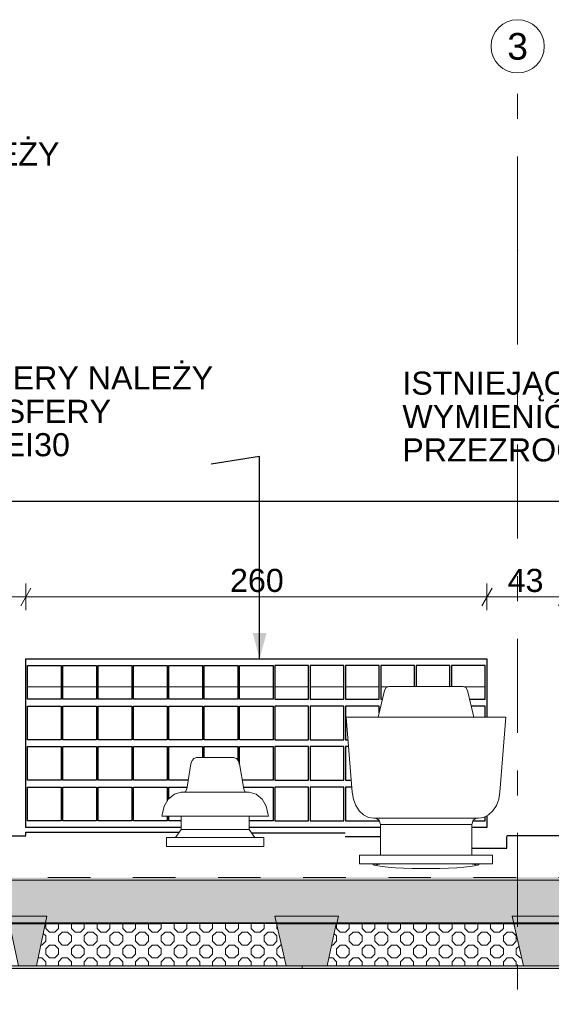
# Model space of a CAD drawing. Header units: centimetres. Extents: x -396 to 14490, y -515 to 1122.
# Tile 70 of 73: x 12747 to 13047, y 497 to 1052. Entities that reach past the tile are written whole.
import ezdxf
from ezdxf.enums import TextEntityAlignment as Align

# ---------------------------------------------------------------- set-up
doc = ezdxf.new("R2010")
doc.units = ezdxf.units.CM
doc.header["$MEASUREMENT"] = 0
for name, pattern in [('Przerywana (2)', [48, 24, -24]), ('Przerywana podwójnie', [109.361107, 52.916665, -21.166666, 14.111111, -21.166666]), ('Wipeout_Contour', [100, 0, -100])]:
    doc.linetypes.add(name, pattern=pattern)
for name, color, linetype, lineweight in [('0_Nr_pióra__11', 7, 'Continuous', 0), ('0_Nr_pióra__13', 7, 'Continuous', 25), ('280-A Dachy Powłoki_Nr_pióra__29', 7, 'Continuous', 20), ('280-A Dachy Powłoki_Nr_pióra__69', 7, 'Continuous', 20), ('299-A Wymiary Opisy_Nr_pióra__11', 7, 'Continuous', 0), ('410-K Osie główne_Nr_pióra__11', 7, 'Continuous', 0), ('410-K Osie główne_Nr_pióra__7', 7, 'Continuous', 20), ('420-K Ściany_Nr_pióra__13', 7, 'Continuous', 25), ('450-K Belki nośne_Nr_pióra__2', 7, 'Continuous', 20), ('450-K Belki_Nr_pióra__13', 7, 'Continuous', 25), ('460 - Stropy_Nr_pióra__12', 7, 'Continuous', 13), ('520-I Went_Klim_Nr_pióra__12', 7, 'Continuous', 13), ('Nowe_199-Z Wymiary i opisy_Nr_pióra__135', 5, 'Continuous', 20), ('Nowe_420 - Wełna mineralna_Nr_pióra__135', 5, 'Continuous', 0), ('Nowe_Okna Archicada_Nr_pióra__135', 5, 'Continuous', 20), ('Rozbiórka_Okna Archicada_Nr_pióra__13', 7, 'Continuous', 25)]:
    doc.layers.add(name, color=color, linetype=linetype, lineweight=lineweight)
for name, color, linetype in [('280-A Dachy Powłoki', 7, 'Continuous'), ('299-A Wymiary Opisy', 7, 'Continuous'), ('410-K Osie główne', 7, 'Continuous'), ('420-K Ściany', 7, 'Continuous'), ('450-K Belki', 7, 'Continuous'), ('450-K Belki nośne', 7, 'Continuous'), ('460 - Stropy', 7, 'Continuous'), ('520-I Went_Klim', 7, 'Continuous'), ('Nowe_420 - Wełna mineralna', 7, 'Continuous'), ('Nowe_Okna Archicada', 7, 'Continuous'), ('Rozbiórka_Okna Archicada', 7, 'Continuous')]:
    doc.layers.add(name, color=color, linetype=linetype)
doc.layers.add('280-A Dachy Powłoki_Nr_pióra__49', color=7, linetype='Continuous', lineweight=20, true_color=0xcfd8da)
doc.layers.add('280-A Dachy Powłoki_Nr_pióra__92', color=7, linetype='Continuous', lineweight=20, true_color=0xdfdfdf)
doc.styles.add('STYL_AUTOMATYCZNY_1', font='arial.ttf')
doc.styles.add('STYL_AUTOMATYCZNY_2', font='arial.ttf')
doc.dimstyles.new('STYL_AUTOMATYCZNY__1', dxfattribs={"dimtxt": 13, "dimasz": 7.6, "dimexe": 0.18, "dimexo": 0.0625, "dimgap": 0, "dimtad": 1, "dimtih": 1, "dimtoh": 1, "dimdec": 0, "dimzin": 0, "dimdsep": 46, "dimtxsty": 'STYL_AUTOMATYCZNY_1', "dimblk": 'ARROWHEAD_2', "dimblk1": 'ARROWHEAD_2', "dimblk2": 'ARROWHEAD_2', "dimcen": 0.09, "dimclrd": 7, "dimclre": 7, "dimclrt": 7, "dimadec": 0, "dimazin": 0, "dimtfac": 1, "dimtdec": 4, "dimtmove": 0, "dimatfit": 3, "dimfxl": 0, "dimtolj": 1, "dimtzin": 0, "dimarcsym": 0})
doc.dimstyles.new('STYL_AUTOMATYCZNY__2', dxfattribs={"dimtxt": 13, "dimasz": 7.6, "dimexe": 0.18, "dimexo": 0.0625, "dimgap": 0, "dimtad": 1, "dimdec": 0, "dimzin": 0, "dimdsep": 46, "dimtxsty": 'STYL_AUTOMATYCZNY_1', "dimblk": 'ARROWHEAD_2', "dimblk1": 'ARROWHEAD_2', "dimblk2": 'ARROWHEAD_2', "dimcen": 0.09, "dimclrd": 7, "dimclre": 7, "dimclrt": 7, "dimadec": 0, "dimazin": 0, "dimtfac": 1, "dimtdec": 4, "dimtmove": 0, "dimatfit": 3, "dimfxl": 0, "dimtolj": 1, "dimtzin": 0, "dimarcsym": 0})
doc.dimstyles.new('STYL_AUTOMATYCZNY__3', dxfattribs={"dimtxt": 0.18, "dimasz": 14.592, "dimexe": 0.18, "dimexo": 0.0625, "dimgap": 0, "dimtad": 0, "dimtih": 1, "dimtoh": 1, "dimdec": 4, "dimzin": 0, "dimdsep": 46, "dimcen": 0.09, "dimadec": 0, "dimazin": 0, "dimtfac": 1, "dimtdec": 4, "dimtmove": 0, "dimatfit": 3, "dimldrblk": 'ARROWHEAD_5', "dimfxl": 0, "dimtolj": 1, "dimtzin": 0, "dimarcsym": 0})

# ---------------------------------------------------------------- blocks, each defined once
blk = doc.blocks.new('ElemPrzekroju_120_2', base_point=(13661.33, 21.87))
at = {"layer": '450-K Belki nośne', "linetype": 'Continuous', "lineweight": 0, "true_color": 0x000000}
blk.add_hatch(color=18, dxfattribs=at).paths.add_polyline_path([(12740.13, 547.01), (12746.13, 518.9), (12756.13, 518.9), (12762.13, 547)])
at = {"layer": '450-K Belki nośne_Nr_pióra__2', "color": 7, "linetype": 'Continuous', "lineweight": 20}
for p, q in [((12740.13, 547.01), (12746.13, 518.9)), ((12740.13, 547.01), (12762.13, 547)), ((12762.13, 547), (12756.13, 518.9)), ((12746.13, 518.9), (12756.13, 518.9))]:
    blk.add_line(p, q, dxfattribs=at)
blk = doc.blocks.new('ElemPrzekroju_123_2', base_point=(13661.33, 21.87))
at = {"layer": '450-K Belki nośne', "linetype": 'Continuous', "lineweight": 0, "true_color": 0x000000}
blk.add_hatch(color=18, dxfattribs=at).paths.add_polyline_path([(13060.41, 547), (13024.41, 547.01), (13030.91, 518.9), (13053.91, 518.9)])
at = {"layer": '450-K Belki nośne_Nr_pióra__2', "color": 7, "linetype": 'Continuous', "lineweight": 20}
for p, q in [((13024.41, 547.01), (13030.91, 518.9)), ((13024.41, 547.01), (13060.41, 547)), ((13060.41, 547), (13053.91, 518.9)), ((13030.91, 518.9), (13053.91, 518.9))]:
    blk.add_line(p, q, dxfattribs=at)
blk = doc.blocks.new('ElemPrzekroju_132_2', base_point=(13661.33, 21.87))
at = {"layer": '450-K Belki nośne', "linetype": 'Continuous', "lineweight": 0, "true_color": 0x000000}
blk.add_hatch(color=18, dxfattribs=at).paths.add_polyline_path([(12897.08, 518.9), (12920.08, 518.9), (12926.58, 547), (12890.58, 547.01)])
at = {"layer": '450-K Belki nośne_Nr_pióra__2', "color": 7, "linetype": 'Continuous', "lineweight": 20}
for p, q in [((12890.58, 547.01), (12897.08, 518.9)), ((12890.58, 547.01), (12926.58, 547)), ((12926.58, 547), (12920.08, 518.9)), ((12897.08, 518.9), (12920.08, 518.9))]:
    blk.add_line(p, q, dxfattribs=at)
blk = doc.blocks.new('ElemPrzekroju_141_2', base_point=(13661.33, 21.87))
at = {"layer": '280-A Dachy Powłoki', "linetype": 'Continuous', "lineweight": 0, "true_color": 0x000000}
for points in [[(10655.13, 568.46), (10655.13, 566.96), (13601.85, 567.28), (13601.85, 568.79)], [(10655.13, 542.87), (10786.52, 542.88), (10785.64, 547.01), (10807.64, 547), (10806.76, 542.88), (10937.42, 542.9), (10936.54, 547.01), (10958.54, 547), (10957.66, 542.9), (11087.4, 542.91), (11086.53, 547.01), (11108.53, 547), (11107.65, 542.92), (11239.85, 542.93), (11238.98, 547.01), (11260.98, 547), (11260.11, 542.93), (11388.64, 542.95), (11387.78, 547.01), (11409.78, 547), (11408.91, 542.95), (11536.11, 542.96), (11535.25, 547.01), (11557.25, 547), (11556.38, 542.97), (11688.94, 542.98), (11688.08, 547.01), (11710.08, 547), (11709.22, 542.98), (11837.84, 543), (11836.99, 547.01), (11858.99, 547), (11858.13, 543), (11988.54, 543.01), (11987.69, 547.01), (12009.69, 547), (12008.84, 543.02), (12146.24, 543.03), (12145.39, 547.01), (12167.39, 547), (12166.54, 543.03), (12303.71, 543.05), (12302.86, 547.01), (12324.86, 547), (12324.02, 543.05), (12422.82, 543.06), (12421.91, 547.01), (12457.91, 547), (12457, 543.06), (12590.12, 543.08), (12589.28, 547.01), (12611.28, 547), (12610.44, 543.08), (12740.97, 543.1), (12740.13, 547.01), (12762.13, 547), (12761.3, 543.1), (12891.48, 543.11), (12890.58, 547.01), (12926.58, 547), (12925.68, 543.12), (13025.3, 543.13), (13024.41, 547.01), (13060.41, 547), (13059.51, 543.13), (13192, 543.15), (13191.18, 547.01), (13213.18, 547), (13212.35, 543.15), (13342.54, 543.16), (13341.72, 547.01), (13363.72, 547), (13362.9, 543.16), (13492.58, 543.18), (13491.76, 547.01), (13513.76, 547), (13512.94, 543.18), (13601.85, 543.19), (13601.85, 567.28), (10655.13, 566.96)], [(12761.3, 543.1), (12761.19, 542.6), (12891.6, 542.61), (12891.48, 543.11)], [(12925.57, 542.61), (13025.42, 542.63), (13025.3, 543.13), (12925.68, 543.12)]]:
    blk.add_hatch(color=18, dxfattribs=at).paths.add_polyline_path(points)
at = {"layer": '280-A Dachy Powłoki_Nr_pióra__29', "color": 7, "linetype": 'Przerywana (2)', "lineweight": 20}
blk.add_line((13602.62, 568.79), (10653.68, 568.46), dxfattribs=at)
at = {"layer": '280-A Dachy Powłoki_Nr_pióra__29', "color": 7, "linetype": 'Continuous', "lineweight": 20}
blk.add_line((13602.63, 543.19), (10653.68, 542.87), dxfattribs=at)
at = {"layer": '280-A Dachy Powłoki_Nr_pióra__49', "color": 254, "linetype": 'Continuous', "lineweight": 20, "true_color": 0xcfd8da}
blk.add_line((13602.63, 542.69), (10653.68, 542.36), dxfattribs=at)
at = {"layer": '280-A Dachy Powłoki_Nr_pióra__69', "color": 7, "linetype": 'Continuous', "lineweight": 20}
blk.add_line((13602.62, 567.28), (10653.68, 566.96), dxfattribs=at)
blk = doc.blocks.new('ElemPrzekroju_155_2', base_point=(13661.33, 21.87))
at = {"layer": '520-I Went_Klim_Nr_pióra__12', "color": 7, "linetype": 'Continuous', "lineweight": 13}
for p, q in [((12952.51, 673.96), (12948.92, 659.08)), ((12953.44, 675.69), (12952.51, 673.96)), ((12954.95, 676.35), (12953.44, 675.69)), ((12954.95, 676.35), (12955.67, 676.35)), ((12955.67, 676.35), (12957.76, 676.35)), ((12957.76, 676.35), (12961.09, 676.35)), ((12961.09, 676.35), (12965.43, 676.35)), ((12965.43, 676.35), (12970.49, 676.35)), ((12970.49, 676.35), (12975.92, 676.35)), ((12975.92, 676.35), (12981.34, 676.35)), ((12981.34, 676.35), (12986.4, 676.35)), ((12986.4, 676.35), (12990.74, 676.35)), ((12990.74, 676.35), (12994.07, 676.35)), ((12994.07, 676.35), (12996.17, 676.35)), ((12996.17, 676.35), (12996.88, 676.35)), ((12996.88, 676.35), (12998.39, 675.69)), ((12998.39, 675.69), (12999.33, 673.96)), ((12999.33, 673.96), (13002.92, 659.08)), ((12930.92, 659.08), (12932.45, 659.08)), ((12930.92, 659.08), (12934.26, 616.76)), ((12932.45, 659.08), (12936.95, 659.08)), ((12936.95, 659.08), (12944.1, 659.08)), ((12944.1, 659.08), (12953.42, 659.08)), ((12953.42, 659.08), (12964.27, 659.08)), ((12964.27, 659.08), (12975.92, 659.08)), ((12975.92, 659.08), (12987.56, 659.08)), ((12987.56, 659.08), (12998.42, 659.08)), ((12998.42, 659.08), (13007.74, 659.08)), ((13007.74, 659.08), (13014.89, 659.08)), ((13014.89, 659.08), (13019.38, 659.08)), ((13020.92, 659.08), (13017.58, 616.76)), ((13019.38, 659.08), (13020.92, 659.08)), ((12934.26, 616.76), (12934.93, 612.86)), ((13017.58, 616.76), (13016.9, 612.86)), ((12934.93, 612.86), (12936.28, 609.31)), ((13016.9, 612.86), (13015.55, 609.31)), ((12936.28, 609.31), (12938.23, 606.29)), ((12938.23, 606.29), (12940.68, 603.99)), ((13013.6, 606.29), (13011.16, 603.99)), ((13015.55, 609.31), (13013.6, 606.29)), ((12940.68, 603.99), (12943.45, 602.57)), ((12943.45, 602.57), (12946.4, 602.08)), ((12946.4, 602.08), (12947.41, 602.08)), ((12947.41, 602.08), (12950.36, 602.08)), ((12947.63, 602.08), (12949.45, 601.07)), ((12949.45, 601.07), (12950.2, 598.62)), ((12950.36, 602.08), (12955.05, 602.08)), ((12955.05, 602.08), (12961.16, 602.08)), ((12961.16, 602.08), (12968.28, 602.08)), ((12968.28, 602.08), (12975.92, 602.08)), ((12975.92, 602.08), (12983.55, 602.08)), ((12983.55, 602.08), (12990.67, 602.08)), ((12990.67, 602.08), (12996.78, 602.08)), ((12996.78, 602.08), (13001.47, 602.08)), ((13001.47, 602.08), (13004.42, 602.08)), ((13002.38, 601.07), (13001.63, 598.62)), ((13004.2, 602.08), (13002.38, 601.07)), ((13004.42, 602.08), (13005.43, 602.08)), ((13008.38, 602.57), (13005.43, 602.08)), ((13011.16, 603.99), (13008.38, 602.57)), ((12950.2, 581.35), (12950.2, 598.62)), ((12950.2, 598.62), (12951.08, 598.62)), ((12951.08, 598.62), (12953.65, 598.62)), ((12953.65, 598.62), (12957.73, 598.62)), ((12957.73, 598.62), (12963.06, 598.62)), ((12963.06, 598.62), (12969.26, 598.62)), ((12969.26, 598.62), (12975.92, 598.62)), ((12975.92, 598.62), (12982.57, 598.62)), ((12982.57, 598.62), (12988.77, 598.62)), ((12988.77, 598.62), (12994.1, 598.62)), ((12994.1, 598.62), (12998.19, 598.62)), ((12998.19, 598.62), (13000.75, 598.62)), ((13000.75, 598.62), (13001.63, 598.62)), ((13001.63, 581.35), (13001.63, 598.62)), ((12938.42, 581.35), (13013.42, 581.35)), ((12938.42, 576.35), (12938.42, 581.35)), ((13013.42, 576.35), (13013.42, 581.35)), ((12938.42, 576.35), (13013.42, 576.35))]:
    blk.add_line(p, q, dxfattribs=at)
blk = doc.blocks.new('ElemPrzekroju_168_2', base_point=(13661.33, 21.87))
at = {"layer": '280-A Dachy Powłoki_Nr_pióra__92', "color": 254, "linetype": 'Continuous', "lineweight": 20, "true_color": 0xdfdfdf}
for p, q in [((12770.12, 676.19), (12751.13, 676.19)), ((12790.05, 676.19), (12771.06, 676.19)), ((12809.98, 676.19), (12790.99, 676.19)), ((12829.91, 676.19), (12810.92, 676.19)), ((12849.84, 676.19), (12830.85, 676.19)), ((12869.76, 676.19), (12850.78, 676.19)), ((12889.69, 676.19), (12870.7, 676.19)), ((12909.62, 676.19), (12890.63, 676.19)), ((12929.55, 676.19), (12910.56, 676.19)), ((12949.48, 676.19), (12930.49, 676.19)), ((12954.59, 676.19), (12950.42, 676.19)), ((13009.26, 676.19), (12997.25, 676.19))]:
    blk.add_line(p, q, dxfattribs=at)
blk = doc.blocks.new('ElemPrzekroju_169_2', base_point=(13661.33, 21.87))
at = {"layer": '420-K Ściany_Nr_pióra__13', "color": 7, "linetype": 'Continuous', "lineweight": 25}
blk.add_line((13345.55, 780.54), (12142.56, 780.54), dxfattribs=at)
blk = doc.blocks.new('ElemPrzekroju_179_2', base_point=(13661.33, 21.87))
at = {"layer": '520-I Went_Klim_Nr_pióra__12', "color": 7, "linetype": 'Continuous', "lineweight": 13}
for p, q in [((12843.3, 632.73), (12840.91, 618.47)), ((12843.97, 634.59), (12843.3, 632.73)), ((12845.02, 635.74), (12843.97, 634.59)), ((12846.49, 636.22), (12845.02, 635.74)), ((12846.49, 636.22), (12846.85, 636.22)), ((12846.85, 636.22), (12847.9, 636.22)), ((12847.9, 636.22), (12849.56, 636.22)), ((12849.56, 636.22), (12851.73, 636.22)), ((12851.73, 636.22), (12854.26, 636.22)), ((12854.26, 636.22), (12856.98, 636.22)), ((12856.98, 636.22), (12859.69, 636.22)), ((12859.69, 636.22), (12862.22, 636.22)), ((12862.22, 636.22), (12864.39, 636.22)), ((12864.39, 636.22), (12866.06, 636.22)), ((12866.06, 636.22), (12867.11, 636.22)), ((12867.11, 636.22), (12867.47, 636.22)), ((12867.47, 636.22), (12868.93, 635.74)), ((12868.93, 635.74), (12869.99, 634.59)), ((12869.99, 634.59), (12870.65, 632.73)), ((12870.65, 632.73), (12873.05, 618.47)), ((12833.96, 615.72), (12830.55, 612.85)), ((12837.89, 616.72), (12833.96, 615.72)), ((12837.89, 616.72), (12838.54, 616.72)), ((12838.54, 616.72), (12840.45, 616.72)), ((12840.33, 617.21), (12839.31, 616.72)), ((12840.91, 618.47), (12840.33, 617.21)), ((12840.45, 616.72), (12843.48, 616.72)), ((12843.48, 616.72), (12847.43, 616.72)), ((12847.43, 616.72), (12852.04, 616.72)), ((12852.04, 616.72), (12856.98, 616.72)), ((12856.98, 616.72), (12861.92, 616.72)), ((12861.92, 616.72), (12866.52, 616.72)), ((12866.52, 616.72), (12870.48, 616.72)), ((12870.48, 616.72), (12873.51, 616.72)), ((12873.05, 618.47), (12873.62, 617.21)), ((12873.51, 616.72), (12875.42, 616.72)), ((12873.62, 617.21), (12874.64, 616.72)), ((12875.42, 616.72), (12876.07, 616.72)), ((12876.07, 616.72), (12880, 615.72)), ((12880, 615.72), (12883.41, 612.85)), ((12830.55, 612.85), (12828.24, 608.82)), ((12883.41, 612.85), (12885.71, 608.82)), ((12828.24, 608.82), (12827.05, 603.97)), ((12885.71, 608.82), (12886.91, 603.97)), ((12827.05, 603.97), (12826.98, 603.22)), ((12826.98, 603.22), (12828, 603.22)), ((12828, 603.22), (12831, 603.22)), ((12831, 603.22), (12835.77, 603.22)), ((12835.77, 603.22), (12841.98, 603.22)), ((12837.89, 603.22), (12837.89, 595.72)), ((12841.98, 603.22), (12849.21, 603.22)), ((12849.21, 603.22), (12856.98, 603.22)), ((12856.98, 603.22), (12864.74, 603.22)), ((12864.74, 603.22), (12871.98, 603.22)), ((12871.98, 603.22), (12878.19, 603.22)), ((12876.07, 603.22), (12876.07, 595.72)), ((12878.19, 603.22), (12882.96, 603.22)), ((12882.96, 603.22), (12885.96, 603.22)), ((12885.96, 603.22), (12886.98, 603.22)), ((12886.91, 603.97), (12886.98, 603.22)), ((12837.89, 595.72), (12834.61, 591.22)), ((12837.89, 595.72), (12838.54, 595.72)), ((12838.54, 595.72), (12840.45, 595.72)), ((12840.45, 595.72), (12843.48, 595.72)), ((12843.48, 595.72), (12847.43, 595.72)), ((12847.43, 595.72), (12852.04, 595.72)), ((12852.04, 595.72), (12856.98, 595.72)), ((12856.98, 595.72), (12861.92, 595.72)), ((12861.92, 595.72), (12866.52, 595.72)), ((12866.52, 595.72), (12870.48, 595.72)), ((12870.48, 595.72), (12873.51, 595.72)), ((12873.51, 595.72), (12875.42, 595.72)), ((12875.42, 595.72), (12876.07, 595.72)), ((12876.07, 595.72), (12879.34, 591.22)), ((12829.48, 591.22), (12884.48, 591.22)), ((12829.48, 586.22), (12829.48, 591.22)), ((12884.48, 586.22), (12884.48, 591.22)), ((12829.48, 586.22), (12884.48, 586.22))]:
    blk.add_line(p, q, dxfattribs=at)
blk = doc.blocks.new('ElemPrzekroju_180_2', base_point=(13661.33, 21.87))
at = {"layer": '0_Nr_pióra__11', "color": 7, "linetype": 'Continuous', "lineweight": 0}
for p, q in [((12945.91, 576.12), (12945.92, 576.35)), ((12946.82, 575.67), (12945.91, 576.12)), ((12948.61, 575.24), (12946.82, 575.67)), ((12948.64, 575.96), (12947.11, 575.6)), ((12951.23, 574.84), (12948.61, 575.24)), ((12951.2, 576.35), (12948.64, 575.96)), ((12954.6, 574.49), (12951.23, 574.84)), ((12958.61, 574.2), (12954.6, 574.49)), ((12963.16, 573.97), (12958.61, 574.2)), ((12968.09, 573.81), (12963.16, 573.97)), ((12973.25, 573.74), (12968.09, 573.81)), ((12975.88, 573.74), (12973.25, 573.74)), ((12978.5, 573.74), (12975.88, 573.74)), ((12983.67, 573.81), (12978.5, 573.74)), ((12988.61, 573.97), (12983.67, 573.81)), ((12993.16, 574.2), (12988.61, 573.97)), ((12997.18, 574.49), (12993.16, 574.2)), ((13000.56, 574.84), (12997.18, 574.49)), ((13003.19, 575.24), (13000.56, 574.84)), ((13003.23, 575.96), (13000.68, 576.35)), ((13004.99, 575.67), (13003.19, 575.24)), ((13004.72, 575.61), (13003.23, 575.96)), ((13005.91, 576.12), (13004.99, 575.67)), ((13005.92, 576.35), (13005.91, 576.12))]:
    blk.add_line(p, q, dxfattribs=at)
blk = doc.blocks.new('ElemPrzekroju_217_2', base_point=(13661.33, 21.87))
at = {"layer": '450-K Belki_Nr_pióra__13', "color": 7, "linetype": 'Continuous', "lineweight": 25}
blk.add_line((12760.75, 540.54), (12892.08, 540.54), dxfattribs=at)
blk = doc.blocks.new('ElemPrzekroju_229_2', base_point=(13661.33, 21.87))
at = {"layer": '460 - Stropy_Nr_pióra__12', "color": 7, "linetype": 'Continuous', "lineweight": 13}
for p, q in [((12892.38, 539.24), (12760.47, 539.24)), ((13026.2, 539.24), (12924.79, 539.24)), ((12895.34, 526.44), (12757.74, 526.44)), ((13029.16, 526.44), (12921.83, 526.44))]:
    blk.add_line(p, q, dxfattribs=at)
blk = doc.blocks.new('ElemPrzekroju_252_2', base_point=(13661.33, 21.87))
at = {"layer": 'Rozbiórka_Okna Archicada_Nr_pióra__13', "color": 7, "linetype": 'Continuous', "lineweight": 25}
for p, q in [((12750.22, 691.87), (13010.22, 691.87)), ((12750.22, 596.87), (12750.22, 691.87)), ((13010.22, 691.87), (13010.22, 659.08)), ((13010.22, 603.51), (13010.22, 596.87)), ((12837.89, 596.87), (12750.22, 596.87)), ((12950.2, 596.87), (12876.07, 596.87)), ((13010.22, 596.87), (13001.63, 596.87))]:
    blk.add_line(p, q, dxfattribs=at)
blk = doc.blocks.new('ElemPrzekroju_260_2', base_point=(13661.33, 21.87))
at = {"layer": 'Nowe_Okna Archicada_Nr_pióra__135', "color": 5, "linetype": 'Continuous', "lineweight": 25}
for p, q in [((12751.13, 669.07), (12751.13, 688.07)), ((12751.13, 688.07), (12770.13, 688.07)), ((12770.11, 688.07), (12770.11, 669.07)), ((12770.13, 688.07), (12770.13, 669.07)), ((12771.06, 669.07), (12771.06, 688.07)), ((12771.06, 688.07), (12790.06, 688.07)), ((12790.04, 688.07), (12790.04, 669.07)), ((12790.06, 688.07), (12790.06, 669.07)), ((12790.99, 669.07), (12790.99, 688.07)), ((12790.99, 688.07), (12809.99, 688.07)), ((12809.97, 688.07), (12809.97, 669.07)), ((12809.99, 688.07), (12809.99, 669.07)), ((12810.92, 669.07), (12810.92, 688.07)), ((12810.92, 688.07), (12829.92, 688.07)), ((12829.9, 688.07), (12829.9, 669.07)), ((12829.92, 688.07), (12829.92, 669.07)), ((12830.85, 669.07), (12830.85, 688.07)), ((12830.85, 688.07), (12849.85, 688.07)), ((12849.83, 688.07), (12849.83, 669.07)), ((12849.85, 688.07), (12849.85, 669.07)), ((12850.78, 669.07), (12850.78, 688.07)), ((12850.78, 688.07), (12869.78, 688.07)), ((12869.76, 688.07), (12869.76, 669.07)), ((12869.78, 688.07), (12869.78, 669.07)), ((12870.7, 669.07), (12870.7, 688.07)), ((12870.7, 688.07), (12889.7, 688.07)), ((12889.69, 688.07), (12889.69, 669.07)), ((12889.7, 688.07), (12889.7, 669.07)), ((12909.63, 688.07), (12890.63, 688.07)), ((12890.63, 688.07), (12890.63, 669.07)), ((12909.61, 669.07), (12909.61, 688.07)), ((12909.63, 669.07), (12909.63, 688.07)), ((12929.56, 688.07), (12910.56, 688.07)), ((12910.56, 688.07), (12910.56, 669.07)), ((12929.54, 669.07), (12929.54, 688.07)), ((12929.56, 669.07), (12929.56, 688.07)), ((12949.49, 688.07), (12930.49, 688.07)), ((12930.49, 688.07), (12930.49, 669.07)), ((12949.47, 669.07), (12949.47, 688.07)), ((12949.49, 669.07), (12949.49, 688.07)), ((12969.42, 688.07), (12950.42, 688.07)), ((12950.42, 688.07), (12950.42, 669.07)), ((12969.4, 676.35), (12969.4, 688.07)), ((12969.42, 676.35), (12969.42, 688.07)), ((12989.35, 688.07), (12970.35, 688.07)), ((12970.35, 688.07), (12970.35, 676.35)), ((12989.33, 676.35), (12989.33, 688.07)), ((12989.35, 676.35), (12989.35, 688.07)), ((13009.28, 688.07), (12990.28, 688.07)), ((12990.28, 688.07), (12990.28, 676.35)), ((13009.26, 669.07), (13009.26, 688.07)), ((13009.28, 669.07), (13009.28, 688.07)), ((13010.2, 691.87), (13010.2, 659.08)), ((12770.13, 669.07), (12751.13, 669.07)), ((12790.06, 669.07), (12771.06, 669.07)), ((12809.99, 669.07), (12790.99, 669.07)), ((12829.92, 669.07), (12810.92, 669.07)), ((12849.85, 669.07), (12830.85, 669.07)), ((12869.78, 669.07), (12850.78, 669.07)), ((12889.7, 669.07), (12870.7, 669.07)), ((12890.63, 669.07), (12909.63, 669.07)), ((12910.56, 669.07), (12929.56, 669.07)), ((12930.49, 669.07), (12949.49, 669.07)), ((12950.42, 669.07), (12951.33, 669.07)), ((13000.51, 669.07), (13009.28, 669.07)), ((12751.13, 646.27), (12751.13, 665.27)), ((12751.13, 665.27), (12770.13, 665.27)), ((12770.11, 665.27), (12770.11, 646.27)), ((12770.13, 665.27), (12770.13, 646.27)), ((12771.06, 646.27), (12771.06, 665.27)), ((12771.06, 665.27), (12790.06, 665.27)), ((12790.04, 665.27), (12790.04, 646.27)), ((12790.06, 665.27), (12790.06, 646.27)), ((12790.99, 646.27), (12790.99, 665.27)), ((12790.99, 665.27), (12809.99, 665.27)), ((12809.97, 665.27), (12809.97, 646.27)), ((12809.99, 665.27), (12809.99, 646.27)), ((12810.92, 646.27), (12810.92, 665.27)), ((12810.92, 665.27), (12829.92, 665.27)), ((12829.9, 665.27), (12829.9, 646.27)), ((12829.92, 665.27), (12829.92, 646.27)), ((12830.85, 646.27), (12830.85, 665.27)), ((12830.85, 665.27), (12849.85, 665.27)), ((12849.83, 665.27), (12849.83, 646.27)), ((12849.85, 665.27), (12849.85, 646.27)), ((12850.78, 646.27), (12850.78, 665.27)), ((12850.78, 665.27), (12869.78, 665.27)), ((12869.76, 665.27), (12869.76, 646.27)), ((12869.78, 665.27), (12869.78, 646.27)), ((12870.7, 646.27), (12870.7, 665.27)), ((12870.7, 665.27), (12889.7, 665.27)), ((12889.69, 665.27), (12889.69, 646.27)), ((12889.7, 665.27), (12889.7, 646.27)), ((12909.63, 665.27), (12890.63, 665.27)), ((12890.63, 665.27), (12890.63, 646.27)), ((12909.61, 646.27), (12909.61, 665.27)), ((12909.63, 646.27), (12909.63, 665.27)), ((12929.56, 665.27), (12910.56, 665.27)), ((12910.56, 665.27), (12910.56, 646.27)), ((12929.54, 646.27), (12929.54, 665.27)), ((12929.56, 646.27), (12929.56, 665.27)), ((12949.49, 665.27), (12930.49, 665.27)), ((12930.49, 665.27), (12930.49, 646.27)), ((12949.47, 661.38), (12949.47, 665.27)), ((12949.49, 661.46), (12949.49, 665.27)), ((13009.28, 665.27), (13001.42, 665.27)), ((13009.26, 659.08), (13009.26, 665.27)), ((13009.28, 659.08), (13009.28, 665.27)), ((12770.13, 646.27), (12751.13, 646.27)), ((12790.06, 646.27), (12771.06, 646.27)), ((12809.99, 646.27), (12790.99, 646.27)), ((12829.92, 646.27), (12810.92, 646.27)), ((12849.85, 646.27), (12830.85, 646.27)), ((12869.78, 646.27), (12850.78, 646.27)), ((12889.7, 646.27), (12870.7, 646.27)), ((12890.63, 646.27), (12909.63, 646.27)), ((12910.56, 646.27), (12929.56, 646.27)), ((12930.49, 646.27), (12931.93, 646.27)), ((12751.13, 623.47), (12751.13, 642.47)), ((12751.13, 642.47), (12770.13, 642.47)), ((12770.11, 642.47), (12770.11, 623.47)), ((12770.13, 642.47), (12770.13, 623.47)), ((12771.06, 623.47), (12771.06, 642.47)), ((12771.06, 642.47), (12790.06, 642.47)), ((12790.04, 642.47), (12790.04, 623.47)), ((12790.06, 642.47), (12790.06, 623.47)), ((12790.99, 623.47), (12790.99, 642.47)), ((12790.99, 642.47), (12809.99, 642.47)), ((12809.97, 642.47), (12809.97, 623.47)), ((12809.99, 642.47), (12809.99, 623.47)), ((12810.92, 623.47), (12810.92, 642.47)), ((12810.92, 642.47), (12829.92, 642.47)), ((12829.9, 642.47), (12829.9, 623.47)), ((12829.92, 642.47), (12829.92, 623.47)), ((12830.85, 623.47), (12830.85, 642.47)), ((12830.85, 642.47), (12849.85, 642.47)), ((12849.83, 642.47), (12849.83, 636.22)), ((12849.85, 642.47), (12849.85, 636.22)), ((12850.78, 636.22), (12850.78, 642.47)), ((12850.78, 642.47), (12869.78, 642.47)), ((12869.76, 642.47), (12869.76, 634.84)), ((12869.78, 642.47), (12869.78, 634.82)), ((12870.7, 632.43), (12870.7, 642.47)), ((12870.7, 642.47), (12889.7, 642.47)), ((12889.69, 642.47), (12889.69, 623.47)), ((12889.7, 642.47), (12889.7, 623.47)), ((12909.63, 642.47), (12890.63, 642.47)), ((12890.63, 642.47), (12890.63, 623.47)), ((12909.61, 623.47), (12909.61, 642.47)), ((12909.63, 623.47), (12909.63, 642.47)), ((12929.56, 642.47), (12910.56, 642.47)), ((12910.56, 642.47), (12910.56, 623.47)), ((12929.54, 623.47), (12929.54, 642.47)), ((12929.56, 623.47), (12929.56, 642.47)), ((12932.23, 642.47), (12930.49, 642.47)), ((12930.49, 642.47), (12930.49, 623.47)), ((12770.13, 623.47), (12751.13, 623.47)), ((12790.06, 623.47), (12771.06, 623.47)), ((12809.99, 623.47), (12790.99, 623.47)), ((12829.92, 623.47), (12810.92, 623.47)), ((12841.75, 623.47), (12830.85, 623.47)), ((12889.7, 623.47), (12872.21, 623.47)), ((12890.63, 623.47), (12909.63, 623.47)), ((12910.56, 623.47), (12929.56, 623.47)), ((12930.49, 623.47), (12933.73, 623.47)), ((12751.13, 600.67), (12751.13, 619.67)), ((12751.13, 619.67), (12770.13, 619.67)), ((12770.11, 619.67), (12770.11, 600.67)), ((12770.13, 619.67), (12770.13, 600.67)), ((12771.06, 600.67), (12771.06, 619.67)), ((12771.06, 619.67), (12790.06, 619.67)), ((12790.04, 619.67), (12790.04, 600.67)), ((12790.06, 619.67), (12790.06, 600.67)), ((12790.99, 600.67), (12790.99, 619.67)), ((12790.99, 619.67), (12809.99, 619.67)), ((12809.97, 619.67), (12809.97, 600.67)), ((12809.99, 619.67), (12809.99, 600.67)), ((12810.92, 600.67), (12810.92, 619.67)), ((12810.92, 619.67), (12829.92, 619.67)), ((12829.9, 619.67), (12829.9, 611.72)), ((12829.92, 619.67), (12829.92, 611.75)), ((12830.85, 613.1), (12830.85, 619.67)), ((12830.85, 619.67), (12841.11, 619.67)), ((12872.85, 619.67), (12889.7, 619.67)), ((12889.69, 619.67), (12889.69, 600.67)), ((12889.7, 619.67), (12889.7, 600.67)), ((12909.63, 619.67), (12890.63, 619.67)), ((12890.63, 619.67), (12890.63, 600.67)), ((12909.61, 600.67), (12909.61, 619.67)), ((12909.63, 600.67), (12909.63, 619.67)), ((12929.56, 619.67), (12910.56, 619.67)), ((12910.56, 619.67), (12910.56, 600.67)), ((12929.54, 600.67), (12929.54, 619.67)), ((12929.56, 600.67), (12929.56, 619.67)), ((12934.03, 619.67), (12930.49, 619.67)), ((12930.49, 619.67), (12930.49, 600.67)), ((12770.13, 600.67), (12751.13, 600.67)), ((12790.06, 600.67), (12771.06, 600.67)), ((12809.99, 600.67), (12790.99, 600.67)), ((12829.92, 600.67), (12810.92, 600.67)), ((12829.9, 603.22), (12829.9, 600.67)), ((12829.92, 603.22), (12829.92, 600.67)), ((12830.85, 600.67), (12830.85, 603.22)), ((12837.89, 600.67), (12830.85, 600.67)), ((12889.7, 600.67), (12876.07, 600.67)), ((12890.63, 600.67), (12909.63, 600.67)), ((12910.56, 600.67), (12929.56, 600.67)), ((12930.49, 600.67), (12949.49, 600.67)), ((12949.47, 600.67), (12949.47, 600.99)), ((12949.49, 600.67), (12949.49, 600.93)), ((13002.26, 600.67), (13009.28, 600.67)), ((13009.26, 600.67), (13009.26, 603.01)), ((13009.28, 600.67), (13009.28, 603.02)), ((13010.2, 603.5), (13010.2, 596.87))]:
    blk.add_line(p, q, dxfattribs=at)
blk = doc.blocks.new('*D320', base_point=(13661.33, 21.87))
at = {"layer": '299-A Wymiary Opisy_Nr_pióra__11', "color": 7, "linetype": 'Continuous', "lineweight": 0}
for p, q in [((13713.89, 571.15), (13703.89, 576.92)), ((13708.89, 574.04), (13708.89, 578.93)), ((13716.39, 574.04), (13701.39, 574.04)), ((13708.89, 431.87), (13708.89, 574.04)), ((13703.89, 434.76), (13713.89, 428.99)), ((13716.39, 431.87), (13701.39, 431.87))]:
    blk.add_line(p, q, dxfattribs=at)
at = {"layer": '299-A Wymiary Opisy_Nr_pióra__11', "color": 7, "lineweight": 0, "insert": (13706.29, 488.08), "char_height": 13, "attachment_point": 7, "rotation": 90, "style": 'STYL_AUTOMATYCZNY_1'}
blk.add_mtext('\\A1;{\\pql;\\fArial|b0|i0|c238|p0;\\W1.000000;142}', dxfattribs=at)
blk = doc.blocks.new('ARROWHEAD_2')
at = {"color": 0, "linetype": 'Continuous', "lineweight": 0}
for p, q in [((0, 0), (-1, 0)), ((-0.378, -0.655), (0.378, 0.655))]:
    blk.add_line(p, q, dxfattribs=at)
blk = doc.blocks.new('ARROWHEAD_5')
at = {"linetype": 'Continuous', "lineweight": 0}
blk.add_hatch(color=0, dxfattribs=at).paths.add_polyline_path([(-1, 0.2679), (0, 0), (-1, -0.2679)])
at = {"color": 0, "linetype": 'Continuous', "lineweight": 0}
blk.add_line((0, 0), (-1, 0), dxfattribs=at)
blk = doc.blocks.new('Standardowy znacznik osi[12]_2', base_point=(13027.52, 1021.87))
at = {"layer": '410-K Osie główne_Nr_pióra__11', "color": 7, "linetype": 'Przerywana podwójnie', "lineweight": 0}
for q in [(13027.52, 1021.87), (13027.52, -278.13)]:
    blk.add_line((13027.52, 921.87), q, dxfattribs=at)
blk.add_point((13027.52, 921.87), dxfattribs=at)
blk.add_point((13027.52, 921.87), dxfattribs=at)
at = {"layer": '410-K Osie główne_Nr_pióra__7', "color": 7, "linetype": 'Continuous', "lineweight": 20}
blk.add_circle((13027.52, 1036.87), 15, dxfattribs=at)
at = {"layer": '410-K Osie główne_Nr_pióra__11', "color": 7, "lineweight": 0, "style": 'STYL_AUTOMATYCZNY_2'}
for tag, p in [('AC_MarkerText_1_0', (13027.52, 1044.37)), ('AC_MarkerText_1_1', (13027.52, -385.63))]:
    blk.add_attdef(tag, text='', height=15, rotation=360, dxfattribs=at).set_placement(p, align=Align.TOP_CENTER)
blk = doc.blocks.new('*D351', base_point=(13661.33, 21.87))
at = {"layer": '299-A Wymiary Opisy_Nr_pióra__11', "color": 7, "linetype": 'Continuous', "lineweight": 0}
for p, q in [((12712.95, 719.26), (12712.95, 734.26)), ((12750.22, 719.26), (12750.22, 734.26)), ((12715.84, 731.76), (12710.06, 721.76)), ((12712.95, 726.76), (12750.22, 726.76)), ((12753.11, 731.76), (12747.34, 721.76))]:
    blk.add_line(p, q, dxfattribs=at)
at = {"layer": '299-A Wymiary Opisy_Nr_pióra__11', "color": 7, "lineweight": 0, "insert": (12721.67, 729.36), "char_height": 13, "attachment_point": 7, "style": 'STYL_AUTOMATYCZNY_1'}
blk.add_mtext('\\A1;{\\pql;\\fArial|b0|i0|c238|p0;\\W1.000000;37}', dxfattribs=at)
blk = doc.blocks.new('*D352', base_point=(13661.33, 21.87))
at = {"layer": '299-A Wymiary Opisy_Nr_pióra__11', "color": 7, "linetype": 'Continuous', "lineweight": 0}
for p, q in [((12750.22, 719.26), (12750.22, 734.26)), ((13010.22, 719.26), (13010.22, 734.26)), ((12753.11, 731.76), (12747.34, 721.76)), ((12750.22, 726.76), (13010.22, 726.76)), ((13013.11, 731.76), (13007.34, 721.76))]:
    blk.add_line(p, q, dxfattribs=at)
at = {"layer": '299-A Wymiary Opisy_Nr_pióra__11', "color": 7, "lineweight": 0, "insert": (12865.35, 729.36), "char_height": 13, "attachment_point": 7, "style": 'STYL_AUTOMATYCZNY_1'}
blk.add_mtext('\\A1;{\\pql;\\fArial|b0|i0|c238|p0;\\W1.000000;260}', dxfattribs=at)
blk = doc.blocks.new('*D353', base_point=(13661.33, 21.87))
at = {"layer": '299-A Wymiary Opisy_Nr_pióra__11', "color": 7, "linetype": 'Continuous', "lineweight": 0}
for p, q in [((13010.22, 719.26), (13010.22, 734.26)), ((13053.43, 719.26), (13053.43, 734.26)), ((13013.11, 731.76), (13007.34, 721.76)), ((13010.22, 726.76), (13053.43, 726.76)), ((13056.31, 731.76), (13050.54, 721.76))]:
    blk.add_line(p, q, dxfattribs=at)
at = {"layer": '299-A Wymiary Opisy_Nr_pióra__11', "color": 7, "lineweight": 0, "insert": (13021.91, 729.36), "char_height": 13, "attachment_point": 7, "style": 'STYL_AUTOMATYCZNY_1'}
blk.add_mtext('\\A1;{\\pql;\\fArial|b0|i0|c238|p0;\\W1.000000;43}', dxfattribs=at)

msp = doc.modelspace()

# ---------------------------------------------------------------- linework, layer by layer
at = {"layer": '0_Nr_pióra__13', "color": 7, "linetype": 'Continuous', "lineweight": 25}
for p, q in [((12750.22, 594.18), (12836.77, 594.18)), ((12750.22, 592.64), (12750.22, 594.18)), ((12877.35, 593.95), (12930.22, 593.95)), ((12712.95, 592.13), (12750.23, 592.13)), ((12930.22, 591.87), (12950.2, 591.87)), ((13021.49, 585.28), (13021.49, 591.87)), ((13021.52, 592.38), (13053.43, 592.38)), ((13001.63, 585.28), (13021.49, 585.28))]:
    msp.add_line(p, q, dxfattribs=at)

# ---------------------------------------------------------------- block references
at = {"lineweight": 0}
msp.add_blockref('ElemPrzekroju_180_2', (13661.33, 21.87), dxfattribs=at)
at = {"layer": '280-A Dachy Powłoki', "lineweight": 0}
for name in ['ElemPrzekroju_168_2', 'ElemPrzekroju_141_2']:
    msp.add_blockref(name, (13661.33, 21.87), dxfattribs=at)
at = {"layer": '420-K Ściany', "lineweight": 0}
msp.add_blockref('ElemPrzekroju_169_2', (13661.33, 21.87), dxfattribs=at)
at = {"layer": '450-K Belki', "lineweight": 0}
msp.add_blockref('ElemPrzekroju_217_2', (13661.33, 21.87), dxfattribs=at)
at = {"layer": '450-K Belki nośne', "lineweight": 0}
for name in ['ElemPrzekroju_120_2', 'ElemPrzekroju_132_2', 'ElemPrzekroju_123_2']:
    msp.add_blockref(name, (13661.33, 21.87), dxfattribs=at)
at = {"layer": '460 - Stropy', "lineweight": 0}
msp.add_blockref('ElemPrzekroju_229_2', (13661.33, 21.87), dxfattribs=at)
at = {"layer": '520-I Went_Klim', "lineweight": 0}
for name in ['ElemPrzekroju_155_2', 'ElemPrzekroju_179_2']:
    msp.add_blockref(name, (13661.33, 21.87), dxfattribs=at)
at = {"layer": 'Nowe_Okna Archicada', "lineweight": 0}
msp.add_blockref('ElemPrzekroju_260_2', (13661.33, 21.87), dxfattribs=at)
at = {"layer": 'Rozbiórka_Okna Archicada', "lineweight": 0}
msp.add_blockref('ElemPrzekroju_252_2', (13661.33, 21.87), dxfattribs=at)

# ---------------------------------------------------------------- texts
at = {"layer": 'Nowe_199-Z Wymiary i opisy_Nr_pióra__135', "color": 5, "linetype": 'Continuous', "lineweight": 20, "char_height": 13, "attachment_point": 7, "line_spacing_factor": 0.867244, "style": 'STYL_AUTOMATYCZNY_1'}
for insert in [(12487.62, 931.97), (12574.27, 805.81), (12962.51, 802.88)]:
    msp.add_mtext('\\A1;{\\pql;\\fArial|b0|i0|c238|p0;\\W1.000000;ISTNIEJĄCE \\fArial|b0|i0|c238|p0;\\W1.000000;LUKSFERY \\fArial|b0|i0|c238|p0;\\W1.000000;NALEŻY \\P\\pql;\\fArial|b0|i0|c238|p0;\\W1.000000;WYMIENIĆ NA LUKSFERY\\P\\pql;\\fArial|b0|i0|c238|p0;\\W1.000000;PRZEZROCZYSTE EI30}', dxfattribs=dict(at, insert=insert))

# ---------------------------------------------------------------- dimensions: what is measured, and where the dimension line sits
at = {"layer": '299-A Wymiary Opisy', "color": 7, "linetype": 'Continuous', "lineweight": 0}
for base, p1, p2, picture, middle in [((12750.22, 726.76), (12712.95, 691.87), (12750.22, 691.87), '*D351', (12731.56, 735.86)), ((13010.22, 726.76), (12750.22, 691.87), (13010.22, 691.87), '*D352', (12880.19, 735.86)), ((13053.43, 726.76), (13010.22, 691.87), (13053.43, 691.87), '*D353', (13031.8, 735.86))]:
    dim = msp.add_linear_dim(base=base, p1=p1, p2=p2, dimstyle='STYL_AUTOMATYCZNY__1', dxfattribs=at)
    dim.commit()
    dim.dimension.update_dxf_attribs({"geometry": picture, "text_midpoint": middle, "dimtype": 160})

# ---------------------------------------------------------------- leaders
at = {"layer": 'Nowe_199-Z Wymiary i opisy_Nr_pióra__135', "color": 5, "linetype": 'Continuous', "lineweight": 20, "annotation_type": 0, "has_hookline": 1, "text_width": 279.51}
for points, hookline_direction in [([(12459.57, 688.07), (12459.57, 931.97), (12487.62, 927.73)], 0), ([(12882.05, 691.87), (12882.05, 805.81), (12854.66, 801.58)], 1), ([(13272.6, 688.07), (13272.6, 802.88), (13242.91, 798.64)], 1)]:
    msp.add_leader(points, dimstyle='STYL_AUTOMATYCZNY__3', dxfattribs=dict(at, hookline_direction=hookline_direction))

# ---------------------------------------------------------------- next in the draw order: wipeouts: each hides what was drawn before it
at = {"color": 254, "linetype": 'Wipeout_Contour', "lineweight": 0, "ltscale": 51349.859771}
msp.add_wipeout([(12761.15, 542.38), (12756.13, 518.9), (12897.08, 518.9), (12891.58, 542.7)], dxfattribs=at).dxf.layer = 'Nowe_420 - Wełna mineralna'
at = {"color": 254, "linetype": 'Wipeout_Contour', "lineweight": 0, "ltscale": 51944.969072}
msp.add_wipeout([(12925.14, 542.61), (12920.08, 518.9), (13030.89, 518.95), (13025.42, 542.63)], dxfattribs=at).dxf.layer = 'Nowe_420 - Wełna mineralna'

# ---------------------------------------------------------------- next in the draw order: hatches: boundary and pattern name
at = {"layer": 'Nowe_420 - Wełna mineralna_Nr_pióra__135', "linetype": 'Continuous', "lineweight": 13}
h = msp.add_hatch(dxfattribs=at)
h.set_pattern_fill('Kółka_1___3X3_0002', color=5, style=0, pattern_type=2)
h.set_pattern_definition([(0, (12828.702, 530.6485), (0, 7.24264), [3, -4.24264]), (90, (12826.581, 532.77), (-7.24264, 0), [3, -4.24264]), (45, (12826.581, 535.77), (-7.2426, 7.2426), [3, -7.2426]), (45, (12831.702, 530.649), (-7.2426, 7.2426), [3, -7.2426]), (315, (12826.581, 532.77), (7.2426, 7.2426), [3, -7.2426]), (315, (12831.702, 537.891), (7.2426, 7.2426), [3, -7.2426])])
h.paths.add_polyline_path([(12761.15, 542.38), (12756.13, 518.9), (12897.08, 518.9), (12891.58, 542.7)])
h = msp.add_hatch(dxfattribs=at)
h.set_pattern_fill('Kółka_1___3X3_0002', color=5, style=0, pattern_type=2)
h.set_pattern_definition([(0, (12992.6504, 530.6485), (0, 7.24264), [3, -4.24264]), (90, (12990.529, 532.77), (-7.24264, 0), [3, -4.24264]), (45, (12990.529, 535.77), (-7.2426, 7.2426), [3, -7.2426]), (45, (12995.65, 530.649), (-7.2426, 7.2426), [3, -7.2426]), (315, (12990.529, 532.77), (7.2426, 7.2426), [3, -7.2426]), (315, (12995.65, 537.891), (7.2426, 7.2426), [3, -7.2426])])
h.paths.add_polyline_path([(12925.14, 542.61), (12920.08, 518.9), (13030.89, 518.95), (13025.42, 542.63)])
at = {"layer": 'Nowe_420 - Wełna mineralna_Nr_pióra__135', "linetype": 'Continuous', "lineweight": 0, "true_color": 0x0000bf}
for points in [[(12655.94, 518.9), (12905.94, 518.9), (12905.94, 517.5), (12655.94, 517.5)], [(12905.94, 518.9), (13155.95, 518.9), (13155.95, 517.5), (12905.94, 517.5)]]:
    msp.add_hatch(color=172, dxfattribs=at).paths.add_polyline_path(points)

# ---------------------------------------------------------------- next in the draw order: linework, layer by layer
at = {"layer": 'Nowe_420 - Wełna mineralna_Nr_pióra__135', "color": 5, "linetype": 'Continuous', "lineweight": 20, "flags": 128}
for points in [[(12761.15, 542.38), (12756.13, 518.9), (12897.08, 518.9), (12891.58, 542.7)], [(12925.14, 542.61), (12920.08, 518.9), (13030.89, 518.95), (13025.42, 542.63)], [(12655.94, 518.9), (12905.94, 518.9), (12905.94, 517.5), (12655.94, 517.5)], [(12905.94, 518.9), (13155.95, 518.9), (13155.95, 517.5), (12905.94, 517.5)]]:
    msp.add_lwpolyline(points, close=True, dxfattribs=at)

# ---------------------------------------------------------------- next in the draw order: block references
at = {"layer": '410-K Osie główne', "color": 7, "linetype": 'Continuous', "lineweight": 20}
ref = msp.add_blockref('Standardowy znacznik osi[12]_2', (13027.52, 1021.87), dxfattribs=at)
ref.add_attrib('AC_MarkerText_1', '3', dxfattribs={"layer": '410-K Osie główne_Nr_pióra__11', "color": 7, "lineweight": 0, "height": 15, "rotation": 360, "style": 'STYL_AUTOMATYCZNY_2'}).set_placement((13027.52, 1044.37), align=Align.TOP_CENTER)

# ---------------------------------------------------------------- next in the draw order: dimensions: what is measured, and where the dimension line sits
at = {"layer": '299-A Wymiary Opisy', "color": 7, "linetype": 'Continuous', "lineweight": 0}
dim = msp.add_linear_dim(base=(13708.89, 574.04), p1=(10591.68, 431.87), p2=(13665.19, 574.04), angle=90, dimstyle='STYL_AUTOMATYCZNY__2', dxfattribs=at)
dim.commit()
dim.dimension.update_dxf_attribs({"geometry": '*D320', "text_midpoint": (13699.79, 502.92), "dimtype": 160, "text_rotation": 90})

doc.saveas('drawing.dxf')
